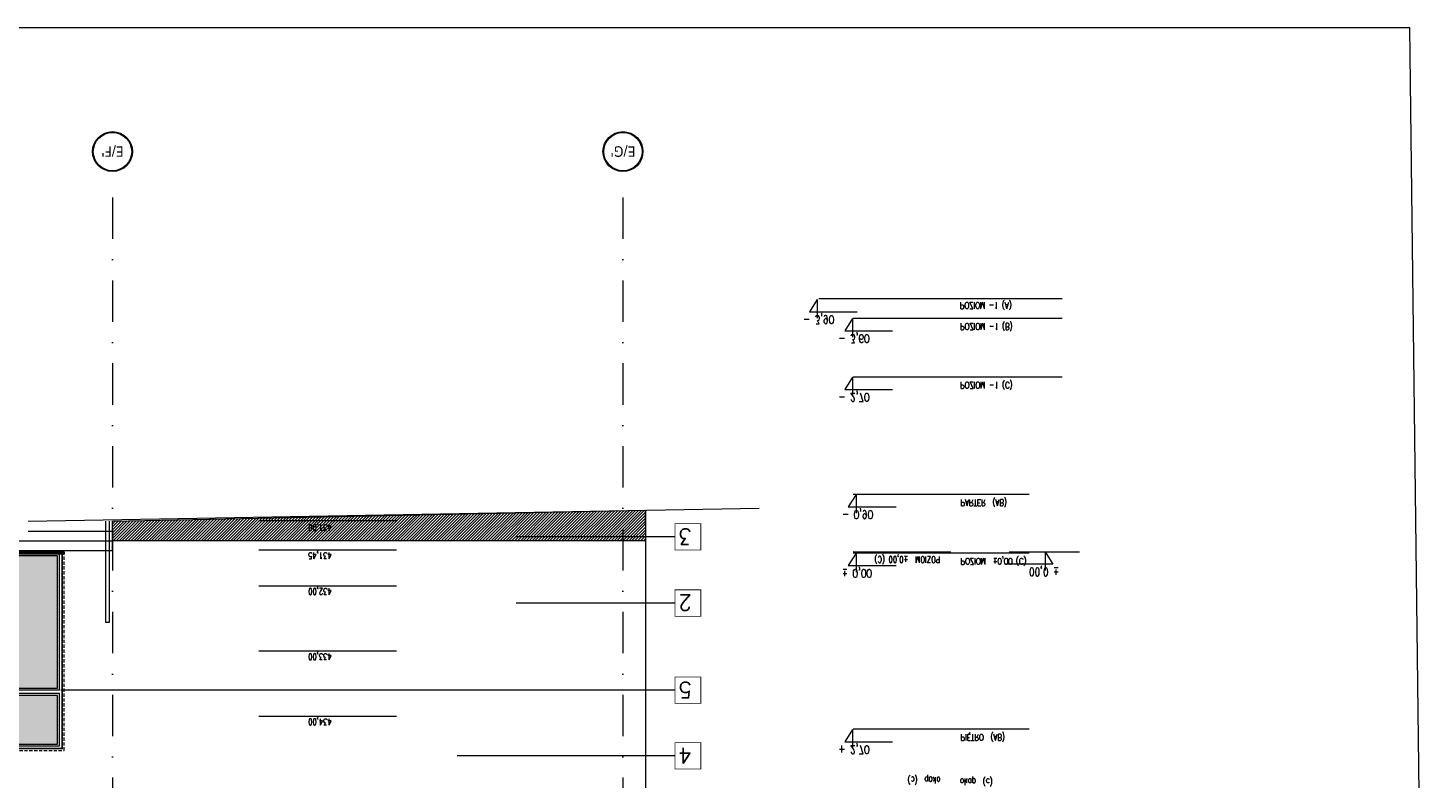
# Model space of a CAD drawing. Header units: millimetres. Extents: x -82287 to 177822, y -399756 to 0.
# Tile 219 of 228: x 62543 to 64689, y -204070 to -202920. Entities that reach past the tile are written whole.
import ezdxf
from ezdxf.enums import TextEntityAlignment as Align

# ---------------------------------------------------------------- set-up
doc = ezdxf.new("R2010")
doc.units = ezdxf.units.MM
doc.header["$MEASUREMENT"] = 0
doc.linetypes.add('SUŁOSZOWA - PB 21 03$0$CARKOVANA', pattern=[7.5, 5, -2.5])
doc.linetypes.add('SUŁOSZOWA - PB 21 03$0$DASHDOT', pattern=[25.4, 12.7, -6.35, 0, -6.35])
doc.layers.add('FL_XREF', color=252, linetype='Continuous')
for name, color, linetype, lineweight in [('SUŁOSZOWA - PB 21 03$0$! opisy okien elewacja', 251, 'Continuous', 0), ('SUŁOSZOWA - PB 21 03$0$!! 0_ Istn-okna', 251, 'Continuous', 0), ('SUŁOSZOWA - PB 21 03$0$!! 0_ Istn-sciany', 251, 'Continuous', 0), ('SUŁOSZOWA - PB 21 03$0$!! 0_bloki rzędnych', 251, 'Continuous', 0), ('SUŁOSZOWA - PB 21 03$0$!! 0_Opis_pom', 251, 'Continuous', 0), ('SUŁOSZOWA - PB 21 03$0$!! 1  WYDZIELENIE PPOŻ', 251, 'Continuous', 0), ('SUŁOSZOWA - PB 21 03$0$!! 1_Hatch dach', 251, 'Continuous', 0), ('SUŁOSZOWA - PB 21 03$0$!! 1_OPIS POM NOWE', 251, 'Continuous', 0), ('SUŁOSZOWA - PB 21 03$0$!! 1_projektowana elewacja', 251, 'Continuous', 0), ('SUŁOSZOWA - PB 21 03$0$!! 2_ELEWACJA COKÓŁ', 251, 'Continuous', 0), ('SUŁOSZOWA - PB 21 03$0$!!_1  OPISY ELEWACJE', 251, 'Continuous', 0), ('SUŁOSZOWA - PB 21 03$0$0-osie-liniA', 251, 'SUŁOSZOWA - PB 21 03$0$DASHDOT', 0), ('SUŁOSZOWA - PB 21 03$0$0-osie-tx', 251, 'Continuous', 0), ('SUŁOSZOWA - PB 21 03$0$0-rzedne-blok', 251, 'Continuous', 0)]:
    doc.layers.add(name, color=color, linetype=linetype, lineweight=lineweight)
doc.layers.add('SUŁOSZOWA - PB 21 03$0$!! 0_ramki', color=251, linetype='Continuous', lineweight=0, plot=False)
doc.layers.add('SUŁOSZOWA - PB 21 03$0$!! 0_RZĘDNE BEZWZGLĘDNE', color=251, linetype='Continuous', lineweight=0, plot=False)
doc.styles.add('SUŁOSZOWA - PB 21 03$0$ARIAL', font='tahoma.ttf')
doc.styles.add('SUŁOSZOWA - PB 21 03$0$DEUTSCH', font='SIMPLEX8')
doc.styles.add('SUŁOSZOWA - PB 21 03$0$SIMPLEX', font='simplex.shx', dxfattribs={"width": 0.77})
doc.styles.add('SUŁOSZOWA - PB 21 03$0$TAHOMA', font='tahoma.ttf')
doc.styles.add('SUŁOSZOWA - PB 21 03$0$TXT', font='simplex.shx')

# ---------------------------------------------------------------- blocks, each defined once
blk = doc.blocks.new('SUŁOSZOWA - PB 21 03$0$D_kota')
for p, q in [((8.7, 0), (8.7, 23)), ((-0.8, 15), (8.7, 15)), ((8.7, 0), (-0.8, 15))]:
    blk.add_line(p, q)
blk.add_lwpolyline([(-0.8, 15), (57.9, 15)])
at = {"style": 'SUŁOSZOWA - PB 21 03$0$DEUTSCH', "width": 0.8}
blk.add_attdef('POZ.ARCH', (7.3, 19.7), '', height=10, dxfattribs=at)
blk = doc.blocks.new('SUŁOSZOWA - PB 21 03$0$POZIOMY BLOK')
for p, q in [((15756.32, 8984.49), (15756.32, 8664.25)), ((15846.32, 8984.49), (15846.32, 8664.25)), ((15876.32, 8984.49), (15876.32, 8664.25)), ((15216.32, 8934), (15216.32, 8664.25)), ((15486.32, 8934), (15486.32, 8664.25)), ((15576.32, 8934), (15576.32, 8664.25)), ((15876.32, 8682.25), (15876.32, 8611.49))]:
    blk.add_line(p, q)
at = {"layer": 'SUŁOSZOWA - PB 21 03$0$0-rzedne-blok'}
ref = blk.add_blockref('SUŁOSZOWA - PB 21 03$0$D_kota', (15215.85, 8652.26), dxfattribs=dict(at, xscale=1.250000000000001, yscale=1.250000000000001, zscale=1.250000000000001, rotation=89.99999992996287))
ref.add_attrib('POZ.ARCH', '+ 2,70', (15191.27, 8641.44), dxfattribs={"layer": '0', "height": 12.5, "rotation": 90, "style": 'SUŁOSZOWA - PB 21 03$0$DEUTSCH', "width": 0.8})
ref = blk.add_blockref('SUŁOSZOWA - PB 21 03$0$D_kota', (15486.32, 8657.67), dxfattribs=dict(at, xscale=1.250000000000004, yscale=1.250000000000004, zscale=1.250000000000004, rotation=90))
ref.add_attrib('POZ.ARCH', '%%p 0,00  ', (15461.74, 8646.85), dxfattribs={"layer": '0', "height": 12.5, "rotation": 90, "style": 'SUŁOSZOWA - PB 21 03$0$DEUTSCH', "width": 0.8})
ref = blk.add_blockref('SUŁOSZOWA - PB 21 03$0$D_kota', (15576.32, 8657.67), dxfattribs=dict(at, xscale=1.250000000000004, yscale=1.250000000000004, zscale=1.250000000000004, rotation=90))
ref.add_attrib('POZ.ARCH', '- 0,90  ', (15551.74, 8646.85), dxfattribs={"layer": '0', "height": 12.5, "rotation": 90, "style": 'SUŁOSZOWA - PB 21 03$0$DEUTSCH', "width": 0.8})
ref = blk.add_blockref('SUŁOSZOWA - PB 21 03$0$D_kota', (15756.32, 8652.26), dxfattribs=dict(at, xscale=1.250000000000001, yscale=1.250000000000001, zscale=1.250000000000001, rotation=89.99999992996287))
ref.add_attrib('POZ.ARCH', '- 2,70', (15731.74, 8641.44), dxfattribs={"layer": '0', "height": 12.5, "rotation": 90, "style": 'SUŁOSZOWA - PB 21 03$0$DEUTSCH', "width": 0.8})
ref = blk.add_blockref('SUŁOSZOWA - PB 21 03$0$D_kota', (15846.32, 8652.26), dxfattribs=dict(at, xscale=1.250000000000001, yscale=1.250000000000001, zscale=1.250000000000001, rotation=89.99999992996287))
ref.add_attrib('POZ.ARCH', '- 3,60', (15821.74, 8641.44), dxfattribs={"layer": '0', "height": 12.5, "rotation": 90, "style": 'SUŁOSZOWA - PB 21 03$0$DEUTSCH', "width": 0.8})
ref = blk.add_blockref('SUŁOSZOWA - PB 21 03$0$D_kota', (15875.5, 8597.99), dxfattribs=dict(at, xscale=1.250000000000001, yscale=1.250000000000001, zscale=1.250000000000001, rotation=89.99999992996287))
ref.add_attrib('POZ.ARCH', '- 3,90', (15850.92, 8587.16), dxfattribs={"layer": '0', "height": 12.5, "rotation": 90, "style": 'SUŁOSZOWA - PB 21 03$0$DEUTSCH', "width": 0.8})
at = {"style": 'SUŁOSZOWA - PB 21 03$0$SIMPLEX', "width": 0.77}
for s, p in [('POZIOM  %%P0,00 (C)', (15478.99, 8829.03, -0.04)), ('PIĘTRO  (AB)', (15208.99, 8829.03, -0.04)), ('PARTER  (AB)', (15568.99, 8829.03, -0.04)), ('POZIOM -1 (C)', (15748.99, 8828.23, -0.04)), ('POZIOM -1 (B)', (15838.99, 8828.23, -0.04)), ('POZIOM -1 (A)', (15871.38, 8827.97, -0.04)), ('okap  (c)', (15140.67, 8828.06))]:
    blk.add_text(s, height=10, rotation=90, dxfattribs=at).set_placement(p)
blk = doc.blocks.new('SUŁOSZOWA - PB 21 03$0$RZĘDNE BEZWZGLĘDNE')
at = {"layer": 'SUŁOSZOWA - PB 21 03$0$!! 0_RZĘDNE BEZWZGLĘDNE'}
for points in [[(62904.4, -204209.6), (63115.5, -204209.6)], [(62904.4, -204309.6), (63115.5, -204309.6)], [(62904.4, -204409.6), (63115.5, -204409.6)], [(62904.4, -204464.6), (63115.5, -204464.6)], [(62904.4, -204509.6), (63115.5, -204509.6)]]:
    blk.add_lwpolyline(points, dxfattribs=at)
at = {"layer": 'SUŁOSZOWA - PB 21 03$0$!! 0_RZĘDNE BEZWZGLĘDNE', "char_height": 10, "attachment_point": 1, "style": 'SUŁOSZOWA - PB 21 03$0$SIMPLEX'}
for s, insert in [('434,00', (63003.7, -204196.2)), ('433,00', (63003.7, -204296.2)), ('432,00', (63003.7, -204396.2)), ('431,45', (63003.7, -204451.2)), ('431,00', (63003.7, -204494.2))]:
    blk.add_mtext_dynamic_manual_height_columns(s, width=111.802, gutter_width=20, heights=[0], dxfattribs=dict(at, insert=insert))
blk = doc.blocks.new('*U116')
h = blk.add_hatch(color=256)
edge = h.paths.add_edge_path()
edge.add_arc((0, 0), 30.6, 0, 360)
edge = h.paths.add_edge_path(flags=17)
edge.add_arc((0, 0), 29.4, 0, 360)
for radius in [30.6, 29.4]:
    blk.add_circle((0, 0), radius)
at = {"style": 'SUŁOSZOWA - PB 21 03$0$TAHOMA', "flags": 8}
blk.add_attdef('ANSICHTSNUMMER', text='', height=16, dxfattribs=at).set_placement((0, 0), align=Align.MIDDLE_CENTER)
blk = doc.blocks.new('SUŁOSZOWA - PB 21 03$0$BLOK OSIE DE')
at = {"layer": 'SUŁOSZOWA - PB 21 03$0$0-osie-liniA', "ltscale": 5}
for points in [[(62610.1, -211174.5), (62610.1, -212967.1)], [(63392.6, -211174.5), (63392.6, -212967.1)]]:
    blk.add_lwpolyline(points, dxfattribs=at)
at = {"layer": 'SUŁOSZOWA - PB 21 03$0$0-osie-tx'}
ref = blk.add_blockref('*U116', (62610.1, -211104), dxfattribs=at)
ref.add_attrib('ANSICHTSNUMMER', "E/F'", dxfattribs={"layer": '0', "height": 16, "rotation": 180, "style": 'SUŁOSZOWA - PB 21 03$0$TAHOMA', "flags": 8}).set_placement((62610.1, -211104), align=Align.MIDDLE_CENTER)
ref = blk.add_blockref('*U116', (63392.6, -211104), dxfattribs=at)
ref.add_attrib('ANSICHTSNUMMER', "E/G'", dxfattribs={"layer": '0', "height": 16, "rotation": 180, "style": 'SUŁOSZOWA - PB 21 03$0$TAHOMA', "flags": 8}).set_placement((63392.6, -211104), align=Align.MIDDLE_CENTER)
blk = doc.blocks.new('SUŁOSZOWA - PB 21 03$0$OKNODRZWI 220X295')
at = {"layer": 'SUŁOSZOWA - PB 21 03$0$!! 1_Hatch dach', "true_color": 0x575757}
h = blk.add_hatch(dxfattribs=at)
h.set_pattern_fill('DOTS', color=251, angle=360)
h.set_pattern_definition([(0, (0, 1691.0442), (0.79375, 1.5875), [0, -1.5875])])
h.paths.add_polyline_path([(75142.4, -202346.5), (75047.4, -202346.5), (75047.4, -202549.5), (75142.4, -202549.5)])
h.paths.add_polyline_path([(75253.4, -202346.5), (75153.4, -202346.5), (75153.4, -202549.5), (75253.4, -202549.5)])
h.paths.add_polyline_path([(75253.4, -202261), (75153.4, -202261), (75153.4, -202335.5), (75253.4, -202335.5)])
h.paths.add_polyline_path([(75142.4, -202261), (75047.4, -202261), (75047.4, -202335.5), (75142.4, -202335.5)])
h.paths.add_polyline_path([(75199.5, -202335.7), (75199.6, -202335.6), (75199.5, -202335.3)])
h = blk.add_hatch(dxfattribs=at)
h.set_pattern_fill('ANSI31', color=251, scale=0.05, angle=360)
h.set_pattern_definition([(45, (26489.86939, 35020.72664), (-0.11225320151, 0.11225320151), [])])
h.paths.add_polyline_path([(75037.4, -202552.5), (75263.4, -202552.5), (75263.4, -202555.5), (75037.4, -202555.5)])
blk.add_lwpolyline([(75260.4, -202254), (75040.4, -202254), (75040.4, -202552.5), (75260.4, -202552.5)], close=True)
at = {"layer": 'SUŁOSZOWA - PB 21 03$0$! opisy okien elewacja'}
for p in [(75040.4, -202499.5), (75040.4, -202548), (75040.4, -202552.5), (75246.4, -202552.5)]:
    blk.add_point(p, dxfattribs=at)
at = {"layer": 'SUŁOSZOWA - PB 21 03$0$!! 0_ Istn-okna', "linetype": 'SUŁOSZOWA - PB 21 03$0$CARKOVANA', "lineweight": 5}
blk.add_lwpolyline([(75037.4, -202555.5), (75263.4, -202555.5), (75263.4, -202251), (75037.4, -202251)], close=True, dxfattribs=at)
at = {"layer": 'SUŁOSZOWA - PB 21 03$0$!! 0_ Istn-okna'}
for points in [[(75040.4, -202552.5), (75260.4, -202552.5), (75260.4, -202254), (75040.4, -202254)], [(75044.4, -202338.5), (75256.4, -202338.5), (75256.4, -202258), (75044.4, -202258)], [(75142.4, -202261), (75047.4, -202261), (75047.4, -202335.5), (75142.4, -202335.5)], [(75153.4, -202261), (75253.4, -202261), (75253.4, -202335.5), (75153.4, -202335.5)], [(75142.4, -202346.5), (75047.4, -202346.5), (75047.4, -202549.5), (75142.4, -202549.5)], [(75153.4, -202346.5), (75253.4, -202346.5), (75253.4, -202549.5), (75153.4, -202549.5)], [(75037.4, -202552.5), (75263.4, -202552.5), (75263.4, -202555.5), (75037.4, -202555.5)]]:
    blk.add_lwpolyline(points, close=True, dxfattribs=at)
for points in [[(75145.4, -202258), (75145.4, -202338.5)], [(75150.4, -202258), (75150.4, -202338.5)], [(75044.4, -202338.5), (75145.4, -202338.5)], [(75150.4, -202338.5), (75256.4, -202338.5)], [(75044.4, -202343.5), (75145.4, -202343.5)], [(75044.4, -202343.5), (75044.4, -202552.5)], [(75145.4, -202343.5), (75145.4, -202552.5)], [(75150.4, -202343.5), (75256.4, -202343.5)], [(75150.4, -202343.5), (75150.4, -202552.5)], [(75256.4, -202343.5), (75256.4, -202552.5)]]:
    blk.add_lwpolyline(points, dxfattribs=at)
at = {"insert": (75200.8, -202544.5), "char_height": 5, "attachment_point": 1, "style": 'SUŁOSZOWA - PB 21 03$0$TXT'}
blk.add_mtext_dynamic_manual_height_columns('okno 220x295', width=87.931, gutter_width=75, heights=[0], dxfattribs=at)
blk = doc.blocks.new('SUŁOSZOWA - PB 21 03$0$rzędne elewacji 3')
at = {"layer": 'SUŁOSZOWA - PB 21 03$0$0-rzedne-blok'}
for p, q in [((-21412, 5688.3), (-21262.2, 5688.3)), ((-21173, 5688.3), (-21065, 5688.3))]:
    blk.add_line(p, q, dxfattribs=at)
ref = blk.add_blockref('SUŁOSZOWA - PB 21 03$0$D_kota', (-21107, 5688.3), dxfattribs=dict(at, xscale=1.250000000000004, yscale=1.250000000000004, zscale=1.250000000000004, rotation=180))
ref.add_attrib('POZ.ARCH', '%%p 0,00  ', (-21096.2, 5663.8), dxfattribs={"layer": '0', "height": 12.5, "rotation": 180, "style": 'SUŁOSZOWA - PB 21 03$0$DEUTSCH', "width": 0.8})
at = {"layer": 'SUŁOSZOWA - PB 21 03$0$0-rzedne-blok', "style": 'SUŁOSZOWA - PB 21 03$0$SIMPLEX', "width": 0.77}
for s, p in [('POZIOM  %%P0,00 (C)', (-21278.3, 5681, 0)), ('okap  (c)', (-21277.4, 5342.7))]:
    blk.add_text(s, height=10, rotation=180, dxfattribs=at).set_placement(p)
blk = doc.blocks.new('SUŁOSZOWA - PB 21 03')
at = {"layer": 'SUŁOSZOWA - PB 21 03$0$!! 2_ELEWACJA COKÓŁ'}
h = blk.add_hatch(dxfattribs=at)
h.set_pattern_fill('ANSI31', color=250)
h.set_pattern_definition([(225, (57913.864, -203778.1074), (2.245064, -2.245064), [])])
h.paths.add_polyline_path([(63426.76216, -203712.22456), (63427.0634, -203759.10743), (62610.06735, -203759.10743), (62610.06735, -203729.10743)])
at = {"layer": 'SUŁOSZOWA - PB 21 03$0$!! 0_ Istn-sciany'}
blk.add_lwpolyline([(62480.56735, -203729.10743), (63601.46007, -203709.10743)], dxfattribs=at)
at = {"layer": 'SUŁOSZOWA - PB 21 03$0$!! 0_ramki'}
blk.add_lwpolyline([(57423.43585, -205278.37862), (64626.72452, -205278.37862), (64599.09384, -202972.5386), (57395.80517, -202972.5386)], close=True, dxfattribs=at)
at = {"layer": 'SUŁOSZOWA - PB 21 03$0$!! 1  WYDZIELENIE PPOŻ'}
blk.add_lwpolyline([(63426.76216, -203712.22456), (63427.0634, -203759.10743), (62610.06735, -203759.10743), (62610.06735, -203729.10743)], close=True, dxfattribs=at)
for points in [[(62420.56735, -203774.10743), (62610.06735, -203774.10743), (62610.06735, -203729.10743)], [(62605.06735, -203729.10743), (62605.06735, -203884.10743), (62600.06735, -203884.10743), (62600.06735, -203729.10743)], [(62480.56735, -203744.10743), (62610.06735, -203744.10743)], [(62450.56735, -203759.10743), (62610.06735, -203759.10743)]]:
    blk.add_lwpolyline(points, dxfattribs=at)
at = {"layer": 'SUŁOSZOWA - PB 21 03$0$!! 1_projektowana elewacja'}
blk.add_lwpolyline([(63427.0634, -203712.21918), (63427.0634, -204335.69187)], dxfattribs=at)
at = {"layer": 'SUŁOSZOWA - PB 21 03$0$!!_1  OPISY ELEWACJE', "const_width": 1.2}
for points in [[(63512.05025, -203732.63287), (63512.05025, -203773.17765), (63472.33591, -203773.17765), (63472.33591, -203732.63287)], [(63512.05025, -203732.63287), (63512.05025, -203773.17765), (63472.33591, -203773.17765), (63472.33591, -203732.63287)], [(63512.05025, -203834.20053), (63512.05025, -203874.74532), (63472.33591, -203874.74532), (63472.33591, -203834.20053)], [(63512.05025, -203834.20053), (63512.05025, -203874.74532), (63472.33591, -203874.74532), (63472.33591, -203834.20053)], [(63512.05025, -203967.77826), (63512.05025, -204008.32304), (63472.33591, -204008.32304), (63472.33591, -203967.77826)], [(63512.05025, -203967.77826), (63512.05025, -204008.32304), (63472.33591, -204008.32304), (63472.33591, -203967.77826)], [(63512.05025, -204068.60175), (63512.05025, -204109.14654), (63472.33591, -204109.14654), (63472.33591, -204068.60175)], [(63512.05025, -204068.60175), (63512.05025, -204109.14654), (63472.33591, -204109.14654), (63472.33591, -204068.60175)]]:
    blk.add_lwpolyline(points, close=True, dxfattribs=at)
at = {"layer": 'SUŁOSZOWA - PB 21 03$0$!!_1  OPISY ELEWACJE'}
for points in [[(63472.33591, -203752.90526), (63228.72468, -203752.90526)], [(63472.33591, -203854.47292), (63228.72468, -203854.47292)], [(63472.33591, -203988.05065), (62530.66733, -203988.05065)], [(63472.33591, -204088.87415), (63138.63156, -204088.87415)]]:
    blk.add_lwpolyline(points, dxfattribs=at)
blk.add_blockref('SUŁOSZOWA - PB 21 03$0$BLOK OSIE DE', (0, 7941.93976))
at = {"rotation": 180}
blk.add_blockref('SUŁOSZOWA - PB 21 03$0$OKNODRZWI 220X295', (137573.36955, -406331.64655), dxfattribs=at)
at = {"layer": 'SUŁOSZOWA - PB 21 03$0$!! 0_bloki rzędnych', "linetype": 'Continuous', "xscale": -1, "rotation": 270}
blk.add_blockref('SUŁOSZOWA - PB 21 03$0$POZIOMY BLOK', (55081.36688, -219264.42994), dxfattribs=at)
at = {"layer": 'SUŁOSZOWA - PB 21 03$0$!! 0_RZĘDNE BEZWZGLĘDNE', "rotation": 180}
blk.add_blockref('SUŁOSZOWA - PB 21 03$0$RZĘDNE BEZWZGLĘDNE', (125950.05366, -408237.99234), dxfattribs=at)
at = {"layer": 'SUŁOSZOWA - PB 21 03$0$!! 1  WYDZIELENIE PPOŻ', "rotation": 359.8701867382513}
blk.add_blockref('SUŁOSZOWA - PB 21 03$0$rzędne elewacji 3', (85144.62483, -209512.16891), dxfattribs=at)
at = {"layer": 'SUŁOSZOWA - PB 21 03$0$!! 0_Opis_pom', "ltscale": 0.7, "style": 'SUŁOSZOWA - PB 21 03$0$ARIAL'}
for tag, p in [('B0,19', (52679.2094, -194257.55204)), ('B2,14', (73874.0461, -194402.0887)), ('B2,12', (73342.49259, -194413.89249)), ('B1,21', (60405.50261, -194427.18207)), ('B2,11', (73069.01144, -194438.89383)), ('B2,16', (75195.07765, -194441.83446)), ('B0,15', (51514.15008, -194461.8073)), ('A1,1', (58808.06672, -194460.94161)), ('A1,16', (59129.54925, -194448.08429)), ('B1/17', (59524.53699, -194450.37428)), ('B1,19', (59914.81903, -194448.15658)), ('1,22', (60947.33929, -194456.1144)), ('1,23', (61575.22173, -194450.37428)), ('B2,19.1', (76701.67035, -194466.03695)), ('B3,7', (87459.81312, -194465.07097)), ('B3,3', (88235.73906, -194465.79732)), ('B0,18', (52071.43815, -194478.40179)), ('B1,18', (59715.51745, -194473.87108)), ('B1,20', (60198.53687, -194490.17374)), ('B2,10', (72728.63362, -194489.37283)), ('B2,15', (74566.38885, -194487.81114)), ('B2,17', (75506.7465, -194471.3759)), ('B3,6', (86826.65132, -194483.15512)), ('B3,8', (90006.66539, -194478.47972)), ('A0,6', (49094.40602, -194505.72387)), ('A2,5', (72452.45009, -194505.90583)), ('B2,13', (73649.91716, -194500.01242)), ('A0,5', (49399.71914, -194533.19455)), ('A0,4', (49692.81919, -194517.93289)), ('A0,3', (49906.53818, -194524.03766)), ('B0,20', (53125.45224, -194527.8835)), ('B0,22', (54187.56644, -194519.04308)), ('A1,6', (58565.96262, -194514.50753)), ('B1,1', (61908.24378, -194515.48656)), ('B0,21', (53847.26622, -194535.08002)), ('B1,3', (62229.35503, -194604.49851)), ('B2,18', (75922.43604, -194612.23635)), ('B2,19', (77152.69039, -194617.53776)), ('A3,4', (85509.27934, -194642.47136)), ('B0,16', (51457.40872, -194704.43091)), ('B0,24B', (54824.42896, -194684.26784)), ('B1,4', (63476.45184, -194691.11207)), ('B0,13', (50367.63944, -194706.5583)), ('B0,17', (51897.58569, -194706.77195)), ('A1,5', (58149.22649, -194724.80163)), ('A2,4', (71695.75649, -194707.44268)), ('B0,23', (54542.05776, -194742.93939)), ('A1,2', (58744.42262, -194746.622)), ('A2.1', (72371.45884, -194731.56251)), ('B1,2D', (60756.29674, -194750.92727)), ('B0,14', (50962.60809, -194789.06568)), ('A1,15', (59129.54925, -194780.73348)), ('B1,4', (63483.03852, -194791.04365)), ('A3.1', (86079.08704, -194786.62422)), ('A0,2', (49295.91259, -194810.95246)), ('B0,7', (52851.95551, -194845.56115)), ('B1,2B', (62374.83512, -194841.86715)), ('B2.7', (74548.27897, -194836.12781)), ('B3,2', (89035.72921, -194837.99287)), ('B1,2A', (61803.35407, -194869.27513)), ('B0,8', (51561.38742, -194890.27848)), ('A3.2', (86016.50296, -195004.88875)), ('A0,1', (49914.27925, -195025.82804)), ('A1,3', (58810.05243, -195008.83917)), ('A0,10', (49695.87246, -195042.9259)), ('B0,17', (51225.06492, -195049.74007)), ('B0,6', (52110.41055, -195069.39267)), ('B2.2', (74976.1855, -195068.47988)), ('A0,7', (49042.50308, -195082.6056)), ('B1,8', (61403.63433, -195071.25189)), ('A2.2', (72371.45884, -195070.78713)), ('B3,11', (88623.94853, -195099.23575)), ('B3,4', (87612.56208, -195132.78192)), ('B3,5', (86839.47632, -195174.05241)), ('B0,12', (50313.60595, -195207.52936)), ('B0,11', (50726.178, -195219.06638)), ('B1,6', (63686.26823, -195231.3997)), ('B3,10', (89778.42161, -195220.68871)), ('B0,10', (51476.34179, -195259.44699)), ('B0,24A', (54359.17011, -195245.97867)), ('A1,4', (58093.66276, -195250.96213)), ('B3,9', (90479.74099, -195260.18621)), ('A0,11', (49643.96951, -195271.84772)), ('B1,14', (59332.54805, -195280.73534)), ('A0,8', (49042.50308, -195293.21363)), ('B0,9', (51798.4912, -195291.17482)), ('B2,21', (75970.16114, -195290.81005)), ('B0,3', (52068.59538, -195319.60465)), ('B1,13', (60186.62513, -195314.46953)), ('B1,10', (60892.94126, -195319.45825)), ('B1,5', (63419.22943, -195317.21026)), ('A2.3', (71832.37045, -195318.78232)), ('B2,9', (73175.51251, -195317.21162)), ('B2,4', (74493.5947, -195318.7733)), ('B2,3', (74674.2815, -195319.28036)), ('A3,3', (85569.83931, -195318.78232)), ('B1,9', (61058.12383, -195344.48743)), ('B2,8', (73894.209, -195338.18956)), ('B2.1', (75304.74121, -195348.36327)), ('B2,20', (77211.021, -195343.82367)), ('B3,1', (88723.65615, -195329.98594)), ('B0,2', (52227.2348, -195357.98297)), ('B1,2C', (61827.40698, -195369.02625)), ('B1,7', (62134.52151, -195372.05069)), ('A0,9', (49001.50444, -195413.15723)), ('B0,1', (53061.17304, -195403.85659)), ('A0,12', (49689.76592, -195485.50737)), ('B0,4', (52224.78303, -195500.96352)), ('B1,11', (61050.00078, -195512.89565)), ('B2,5', (74686.48999, -195507.24036)), ('B0,5', (52066.14362, -195556.83806)), ('B1,12', (60864.00751, -195544.00738)), ('B2,6', (74499.29165, -195549.55175)), ('C2,2', (74812.78942, -195865.8959)), ('C1,3', (61091.58871, -195973.27844)), ('C0,2A', (52278.30875, -196050.48297)), ('C0,1', (52808.36775, -196132.34208)), ('C1,2', (61690.27405, -196439.72387)), ('C1,1', (62060.59754, -196465.28533)), ('C3,1', (88979.71614, -196545.67785)), ('C0,2B', (53028.88223, -196668.8019)), ('C1,4', (61008.68123, -196686.32122)), ('C2,1', (75334.65984, -196786.2197)), ('C2,3', (74834.65119, -196933.26657)), ('C1,5', (61062.7252, -196991.42453)), ('C1,10', (62127.38542, -196998.81344)), ('C1,9', (62147.33751, -197289.53424)), ('C0,3', (52181.98562, -197341.92176)), ('C1,6', (61131.41824, -197329.69535)), ('C0,4', (52345.96562, -197596.60561)), ('D1,1', (73931.12245, -197584.03121)), ('D0,18', (60296.49264, -197617.95269)), ('C2,4', (75243.70451, -197663.89)), ('D0,7', (59141.53804, -197722.84718)), ('D0,3', (59562.25866, -197751.14316)), ('D0,17', (60701.16801, -197741.44864)), ('C1,7', (61222.2575, -197737.18052)), ('D1,6', (72757.78643, -197751.22612)), ('D1,4', (73157.19908, -197744.29721)), ('D0,6', (58741.71849, -197802.61699)), ('D0,10', (58357.73602, -197820.93991)), ('D,09', (59195.67196, -197881.51243)), ('C0,5', (52269.72696, -197902.4362)), ('C0,6', (52872.93793, -197917.07354)), ('D0,2', (59943.06082, -197917.06725)), ('D1,3', (73475.28953, -197924.29875)), ('D0,16', (60721.3534, -197935.2949)), ('D0,8', (59058.9008, -197963.64925)), ('D0,5', (59448.52586, -197969.8061)), ('C2,5', (74555.08284, -197988.7886)), ('D1,5', (73291.61607, -197999.29956)), ('D0,4', (59655.02693, -198042.2589)), ('D0,15', (60692.12223, -198127.4643)), ('D0,1', (59931.33074, -198173.12806)), ('D1,2', (73578.07819, -198172.30068)), ('D0,11', (58161.27105, -198211.45823)), ('D0,12', (58250.99458, -198537.17631)), ('D0,13', (58250.99458, -198764.99605)), ('D0,14', (59130.08589, -198795.3373)), ('D1,7', (71854.87376, -198786.88467)), ('D1,8', (71715.35366, -199212.44512))]:
    blk.add_attdef(tag, text='', height=11.968, dxfattribs=at).set_placement(p, align=Align.MIDDLE_CENTER)
at = {"layer": 'SUŁOSZOWA - PB 21 03$0$!! 1_OPIS POM NOWE', "style": 'SUŁOSZOWA - PB 21 03$0$ARIAL'}
for tag, p in [('C1.7A', (61271.6179, -197538.30303)), ('C2.5B', (74970.66097, -197546.70728)), ('C2,5C', (74903.71123, -197659.13664)), ('C2.4', (75374.07862, -197726.11453)), ('D1,2B', (74322.25834, -197791.43247)), ('C1.7C', (61260.26049, -197811.38428)), ('C1.8B', (61588.27341, -197817.62151)), ('C1.8A', (61884.42005, -197818.94854)), ('C1.7B', (61322.12354, -197933.89849)), ('C2,5A', (74943.41937, -197993.49482)), ('E1.2', (62164.78326, -198139.98688)), ('E1.5E', (62692.10372, -198153.27854)), ('D1,2C', (73419.9359, -198156.57844)), ('E3.1', (88990.58975, -198158.87886)), ('D1,2A', (74280.17915, -198172.30068)), ('E2.9', (75361.45041, -198161.88904)), ('E2.7', (76022.45692, -198162.26272)), ('E1.1', (61330.46191, -198191.9806)), ('E1.5D', (62993.60773, -198185.416)), ('E1.5C', (63016.9343, -198246.3437)), ('E1.5B', (63264.15117, -198307.8661)), ('E3.2', (88781.41347, -198385.24275)), ('E1.6', (61022.6264, -198421.00827)), ('E2.2', (74782.75417, -198427.85813)), ('E2.8', (75757.29014, -198437.09188)), ('E1.5A', (63049.47589, -198456.39852)), ('E2.6', (76531.8031, -198444.40756)), ('E3.4', (89392.22607, -198450.03942)), ('E1.5F', (62736.15118, -198589.14592)), ('E1.5G', (62892.39981, -198586.12622)), ('E1,4', (61888.25021, -198652.6996)), ('E2.1', (75803.99631, -198697.05773)), ('E1.5L', (63297.7633, -198733.65678)), ('E1.3', (61058.5992, -198806.28147)), ('E1.5H', (62893.53005, -198830.01758)), ('E2,3', (74778.52304, -198843.9541)), ('E3.3', (89150.95684, -198867.32581)), ('E1.5K', (63266.15427, -198904.67789)), ('E1.5I', (62723.74907, -199005.87002)), ('E2.4', (75135.87669, -199083.20857)), ('E2.5', (76615.04061, -199164.91143)), ('E1.5J', (63204.25187, -199215.697))]:
    blk.add_attdef(tag, text='', height=11.968, dxfattribs=at).set_placement(p, align=Align.MIDDLE_CENTER)
at = {"layer": 'SUŁOSZOWA - PB 21 03$0$!!_1  OPISY ELEWACJE', "char_height": 24, "attachment_point": 1, "rotation": 180, "style": 'SUŁOSZOWA - PB 21 03$0$TXT'}
for s, insert in [('3', (63498.34833, -203764.50903)), ('2', (63498.34833, -203866.07669)), ('5', (63498.34833, -203999.65442)), ('4', (63498.34833, -204100.47792))]:
    blk.add_mtext_dynamic_manual_height_columns(s, width=40.5447886, gutter_width=90, heights=[0], dxfattribs=dict(at, insert=insert))

msp = doc.modelspace()

# ---------------------------------------------------------------- block references
at = {"layer": 'FL_XREF'}
msp.add_blockref('SUŁOSZOWA - PB 21 03', (62.3, 52.9), dxfattribs=at)

doc.saveas('drawing.dxf')
